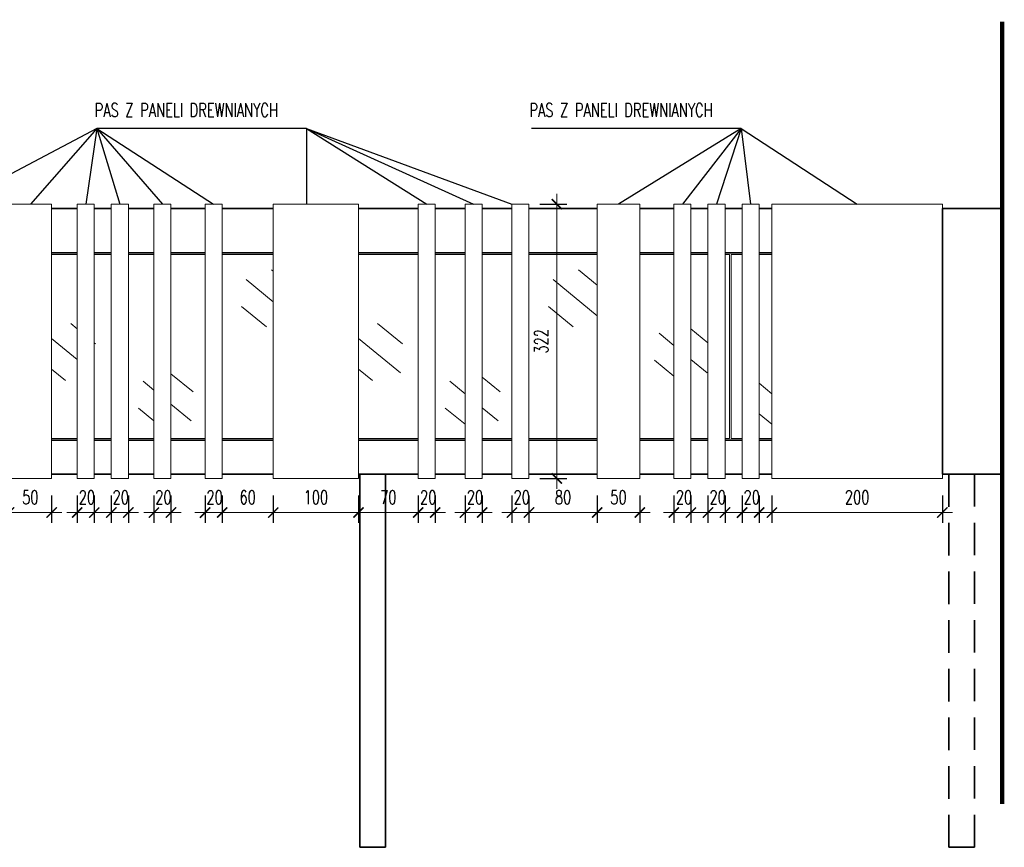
# Model space of a CAD drawing. Header units: inches. Extents: x 0 to 111471, y -105323 to 11070.
# Tile 126 of 256: x 41800 to 42955, y -29464 to -28493. Entities that reach past the tile are written whole.
import ezdxf

# ---------------------------------------------------------------- set-up
doc = ezdxf.new("R2010")
doc.units = ezdxf.units.IN
doc.header["$MEASUREMENT"] = 0
doc.linetypes.add('DASHDOTX2', pattern=[50.8, 25.4, -12.7, 0, -12.7])
doc.linetypes.add('DASHED', pattern=[19.05, 12.7, -6.35])
doc.layers.add('888 opisy kolorow', color=11, linetype='Continuous')
for name, color, linetype, lineweight in [('888 osie', 5, 'DASHDOTX2', 13), ('888 projektowane elementy', 6, 'Continuous', 13), ('888 sciany', 2, 'Continuous', 35), ('888 sciany istniejące', 2, 'Continuous', 35), ('888 widok', 8, 'Continuous', 0), ('888 wymiary', 1, 'Continuous', 0), ('Wymiary', 85, 'Continuous', 18)]:
    doc.layers.add(name, color=color, linetype=linetype, lineweight=lineweight)
doc.styles.add('TS 100_opisy', font='romans.shx', dxfattribs={"width": 0.7, "height": 16})
doc.styles.add('TS 100_wymiary', font='romans.shx', dxfattribs={"width": 0.7, "height": 16})
doc.dimstyles.new('Dim Style 100', dxfattribs={"dimtxt": 16, "dimasz": 12, "dimexe": 12, "dimexo": 2, "dimgap": 10, "dimtad": 1, "dimdec": 0, "dimzin": 9, "dimtxsty": 'TS 100_wymiary', "dimblk": 'ARCHTICK', "dimcen": 2.5, "dimdle": 12, "dimclrd": 256, "dimclrt": 2, "dimadec": 0, "dimazin": 2, "dimtfac": 1, "dimtdec": 0, "dimtix": 1, "dimtmove": 2, "dimatfit": 3, "dimfxl": 0, "dimlwd": -1, "dimarcsym": 0})

# ---------------------------------------------------------------- blocks, each defined once
blk = doc.blocks.new('_ArchTick')
at = {"layer": 'Wymiary', "color": 0, "const_width": 0.15}
blk.add_lwpolyline([(-0.5, -0.5), (0.5, 0.5)], dxfattribs=at)
blk = doc.blocks.new('*D842')
at = {"layer": '888 wymiary', "ltscale": 0.01}
blk.add_line((42430.4, -29043.4), (42430.4, -28697.4), dxfattribs=at)
at = {"layer": '888 wymiary', "color": 0, "lineweight": -2, "ltscale": 0.01}
for p, q in [((42410.4, -28709.4), (42442.4, -28709.4)), ((42410.4, -29031.4), (42442.4, -29031.4))]:
    blk.add_line(p, q, dxfattribs=at)
at = {"layer": 'Defpoints', "color": 0}
for p in [(42397.8, -28709.4), (42430.4, -28709.4), (42397.8, -29031.4)]:
    blk.add_point(p, dxfattribs=at)
at = {"layer": '888 wymiary', "linetype": 'ByBlock', "xscale": 12, "yscale": 12, "zscale": 12}
for p, rotation in [((42430.4, -28709.4), 90), ((42430.4, -29031.4), 270)]:
    blk.add_blockref('_ArchTick', p, dxfattribs=dict(at, rotation=rotation))
at = {"layer": '888 wymiary', "color": 2, "ltscale": 0.01, "insert": (42412.4, -28870.4), "char_height": 16, "attachment_point": 5, "rotation": 90, "style": 'TS 100_wymiary'}
blk.add_mtext('322', dxfattribs=at)
blk = doc.blocks.new('*D847')
at = {"layer": '888 wymiary', "color": 0, "lineweight": -2, "ltscale": 0.01}
for p, q in [((41787.8, -29051.4), (41787.8, -29083.4)), ((41837.8, -29051.4), (41837.8, -29083.4))]:
    blk.add_line(p, q, dxfattribs=at)
at = {"layer": '888 wymiary', "ltscale": 0.01}
blk.add_line((41775.8, -29071.4), (41849.8, -29071.4), dxfattribs=at)
at = {"layer": 'Defpoints', "color": 0}
for p in [(41787.8, -29031.4), (41837.8, -29031.4), (41837.8, -29071.4)]:
    blk.add_point(p, dxfattribs=at)
at = {"layer": '888 wymiary', "linetype": 'ByBlock', "xscale": 12, "yscale": 12, "zscale": 12, "rotation": 180}
blk.add_blockref('_ArchTick', (41787.8, -29071.4), dxfattribs=at)
at = {"layer": '888 wymiary', "linetype": 'ByBlock', "xscale": 12, "yscale": 12, "zscale": 12}
blk.add_blockref('_ArchTick', (41837.8, -29071.4), dxfattribs=at)
at = {"layer": '888 wymiary', "color": 2, "ltscale": 0.01, "insert": (41812.8, -29053.4), "char_height": 16, "attachment_point": 5, "style": 'TS 100_wymiary'}
blk.add_mtext('50', dxfattribs=at)
blk = doc.blocks.new('*D848')
at = {"layer": '888 wymiary', "color": 0, "lineweight": -2, "ltscale": 0.01}
for p, q in [((41867.8, -29051.4), (41867.8, -29083.4)), ((41887.8, -29051.4), (41887.8, -29083.4))]:
    blk.add_line(p, q, dxfattribs=at)
at = {"layer": '888 wymiary', "ltscale": 0.01}
for p, q in [((41855.8, -29071.4), (41899.8, -29071.4)), ((41867.8, -29071.4), (41855.8, -29071.4)), ((41887.8, -29071.4), (41899.8, -29071.4))]:
    blk.add_line(p, q, dxfattribs=at)
at = {"layer": 'Defpoints', "color": 0}
for p in [(41867.8, -29031.4), (41887.8, -29031.4), (41887.8, -29071.4)]:
    blk.add_point(p, dxfattribs=at)
at = {"layer": '888 wymiary', "linetype": 'ByBlock', "xscale": 12, "yscale": 12, "zscale": 12}
blk.add_blockref('_ArchTick', (41867.8, -29071.4), dxfattribs=at)
at = {"layer": '888 wymiary', "linetype": 'ByBlock', "xscale": 12, "yscale": 12, "zscale": 12, "rotation": 180}
blk.add_blockref('_ArchTick', (41887.8, -29071.4), dxfattribs=at)
at = {"layer": '888 wymiary', "color": 2, "ltscale": 0.01, "insert": (41879.2, -29053.4), "char_height": 16, "attachment_point": 5, "style": 'TS 100_wymiary'}
blk.add_mtext('20', dxfattribs=at)
blk = doc.blocks.new('*D849')
at = {"layer": '888 wymiary', "color": 0, "lineweight": -2, "ltscale": 0.01}
for p, q in [((41907.8, -29051.4), (41907.8, -29083.4)), ((41927.8, -29051.4), (41927.8, -29083.4))]:
    blk.add_line(p, q, dxfattribs=at)
at = {"layer": '888 wymiary', "ltscale": 0.01}
for p, q in [((41895.8, -29071.4), (41939.8, -29071.4)), ((41907.8, -29071.4), (41895.8, -29071.4)), ((41927.8, -29071.4), (41939.8, -29071.4))]:
    blk.add_line(p, q, dxfattribs=at)
at = {"layer": 'Defpoints', "color": 0}
for p in [(41907.8, -29031.4), (41927.8, -29031.4), (41927.8, -29071.4)]:
    blk.add_point(p, dxfattribs=at)
at = {"layer": '888 wymiary', "linetype": 'ByBlock', "xscale": 12, "yscale": 12, "zscale": 12}
blk.add_blockref('_ArchTick', (41907.8, -29071.4), dxfattribs=at)
at = {"layer": '888 wymiary', "linetype": 'ByBlock', "xscale": 12, "yscale": 12, "zscale": 12, "rotation": 180}
blk.add_blockref('_ArchTick', (41927.8, -29071.4), dxfattribs=at)
at = {"layer": '888 wymiary', "color": 2, "ltscale": 0.01, "insert": (41918.9, -29053.4), "char_height": 16, "attachment_point": 5, "style": 'TS 100_wymiary'}
blk.add_mtext('20', dxfattribs=at)
blk = doc.blocks.new('*D850')
at = {"layer": '888 wymiary', "color": 0, "lineweight": -2, "ltscale": 0.01}
for p, q in [((41957.8, -29051.4), (41957.8, -29083.4)), ((41977.8, -29051.4), (41977.8, -29083.4))]:
    blk.add_line(p, q, dxfattribs=at)
at = {"layer": '888 wymiary', "ltscale": 0.01}
blk.add_line((41945.8, -29071.4), (41989.8, -29071.4), dxfattribs=at)
at = {"layer": 'Defpoints', "color": 0}
for p in [(41957.8, -29031.4), (41977.8, -29031.4), (41977.8, -29071.4)]:
    blk.add_point(p, dxfattribs=at)
at = {"layer": '888 wymiary', "linetype": 'ByBlock', "xscale": 12, "yscale": 12, "zscale": 12, "rotation": 180}
blk.add_blockref('_ArchTick', (41957.8, -29071.4), dxfattribs=at)
at = {"layer": '888 wymiary', "linetype": 'ByBlock', "xscale": 12, "yscale": 12, "zscale": 12}
blk.add_blockref('_ArchTick', (41977.8, -29071.4), dxfattribs=at)
at = {"layer": '888 wymiary', "color": 2, "ltscale": 0.01, "insert": (41968.9, -29053.4), "char_height": 16, "attachment_point": 5, "style": 'TS 100_wymiary'}
blk.add_mtext('20', dxfattribs=at)
blk = doc.blocks.new('*D851')
at = {"layer": '888 wymiary', "color": 0, "lineweight": -2, "ltscale": 0.01}
for p, q in [((42017.8, -29051.4), (42017.8, -29083.4)), ((42037.8, -29051.4), (42037.8, -29083.4))]:
    blk.add_line(p, q, dxfattribs=at)
at = {"layer": '888 wymiary', "ltscale": 0.01}
for p, q in [((42005.8, -29071.4), (42049.8, -29071.4)), ((42017.8, -29071.4), (42005.8, -29071.4)), ((42037.8, -29071.4), (42049.8, -29071.4))]:
    blk.add_line(p, q, dxfattribs=at)
at = {"layer": 'Defpoints', "color": 0}
for p in [(42017.8, -29031.4), (42037.8, -29031.4), (42037.8, -29071.4)]:
    blk.add_point(p, dxfattribs=at)
at = {"layer": '888 wymiary', "linetype": 'ByBlock', "xscale": 12, "yscale": 12, "zscale": 12}
blk.add_blockref('_ArchTick', (42017.8, -29071.4), dxfattribs=at)
at = {"layer": '888 wymiary', "linetype": 'ByBlock', "xscale": 12, "yscale": 12, "zscale": 12, "rotation": 180}
blk.add_blockref('_ArchTick', (42037.8, -29071.4), dxfattribs=at)
at = {"layer": '888 wymiary', "color": 2, "ltscale": 0.01, "insert": (42029, -29053.4), "char_height": 16, "attachment_point": 5, "style": 'TS 100_wymiary'}
blk.add_mtext('20', dxfattribs=at)
blk = doc.blocks.new('*D852')
at = {"layer": '888 wymiary', "color": 0, "lineweight": -2, "ltscale": 0.01}
for p, q in [((42097.8, -29051.4), (42097.8, -29083.4)), ((42197.8, -29051.4), (42197.8, -29083.4))]:
    blk.add_line(p, q, dxfattribs=at)
at = {"layer": '888 wymiary', "ltscale": 0.01}
blk.add_line((42085.8, -29071.4), (42209.8, -29071.4), dxfattribs=at)
at = {"layer": 'Defpoints', "color": 0}
for p in [(42097.8, -29031.4), (42197.8, -29031.4), (42197.8, -29071.4)]:
    blk.add_point(p, dxfattribs=at)
at = {"layer": '888 wymiary', "linetype": 'ByBlock', "xscale": 12, "yscale": 12, "zscale": 12, "rotation": 180}
blk.add_blockref('_ArchTick', (42097.8, -29071.4), dxfattribs=at)
at = {"layer": '888 wymiary', "linetype": 'ByBlock', "xscale": 12, "yscale": 12, "zscale": 12}
blk.add_blockref('_ArchTick', (42197.8, -29071.4), dxfattribs=at)
at = {"layer": '888 wymiary', "color": 2, "ltscale": 0.01, "insert": (42147.8, -29053.4), "char_height": 16, "attachment_point": 5, "style": 'TS 100_wymiary'}
blk.add_mtext('100', dxfattribs=at)
blk = doc.blocks.new('*D853')
at = {"layer": '888 wymiary', "color": 0, "lineweight": -2, "ltscale": 0.01}
for p, q in [((42267.8, -29051.4), (42267.8, -29083.4)), ((42287.8, -29051.4), (42287.8, -29083.4))]:
    blk.add_line(p, q, dxfattribs=at)
at = {"layer": '888 wymiary', "ltscale": 0.01}
for p, q in [((42255.8, -29071.4), (42299.8, -29071.4)), ((42267.8, -29071.4), (42255.8, -29071.4)), ((42287.8, -29071.4), (42299.8, -29071.4))]:
    blk.add_line(p, q, dxfattribs=at)
at = {"layer": 'Defpoints', "color": 0}
for p in [(42267.8, -29031.4), (42287.8, -29031.4), (42287.8, -29071.4)]:
    blk.add_point(p, dxfattribs=at)
at = {"layer": '888 wymiary', "linetype": 'ByBlock', "xscale": 12, "yscale": 12, "zscale": 12}
blk.add_blockref('_ArchTick', (42267.8, -29071.4), dxfattribs=at)
at = {"layer": '888 wymiary', "linetype": 'ByBlock', "xscale": 12, "yscale": 12, "zscale": 12, "rotation": 180}
blk.add_blockref('_ArchTick', (42287.8, -29071.4), dxfattribs=at)
at = {"layer": '888 wymiary', "color": 2, "ltscale": 0.01, "insert": (42279.6, -29053.4), "char_height": 16, "attachment_point": 5, "style": 'TS 100_wymiary'}
blk.add_mtext('20', dxfattribs=at)
blk = doc.blocks.new('*D854')
at = {"layer": '888 wymiary', "color": 0, "lineweight": -2, "ltscale": 0.01}
for p, q in [((42322.8, -29051.4), (42322.8, -29083.4)), ((42342.8, -29051.4), (42342.8, -29083.4))]:
    blk.add_line(p, q, dxfattribs=at)
at = {"layer": '888 wymiary', "ltscale": 0.01}
for p, q in [((42310.8, -29071.4), (42354.8, -29071.4)), ((42322.8, -29071.4), (42310.8, -29071.4)), ((42342.8, -29071.4), (42354.8, -29071.4))]:
    blk.add_line(p, q, dxfattribs=at)
at = {"layer": 'Defpoints', "color": 0}
for p in [(42322.8, -29031.4), (42342.8, -29031.4), (42342.8, -29071.4)]:
    blk.add_point(p, dxfattribs=at)
at = {"layer": '888 wymiary', "linetype": 'ByBlock', "xscale": 12, "yscale": 12, "zscale": 12}
blk.add_blockref('_ArchTick', (42322.8, -29071.4), dxfattribs=at)
at = {"layer": '888 wymiary', "linetype": 'ByBlock', "xscale": 12, "yscale": 12, "zscale": 12, "rotation": 180}
blk.add_blockref('_ArchTick', (42342.8, -29071.4), dxfattribs=at)
at = {"layer": '888 wymiary', "color": 2, "ltscale": 0.01, "insert": (42334.5, -29053.4), "char_height": 16, "attachment_point": 5, "style": 'TS 100_wymiary'}
blk.add_mtext('20', dxfattribs=at)
blk = doc.blocks.new('*D855')
at = {"layer": '888 wymiary', "color": 0, "lineweight": -2, "ltscale": 0.01}
for p, q in [((42377.8, -29051.4), (42377.8, -29083.4)), ((42397.8, -29051.4), (42397.8, -29083.4))]:
    blk.add_line(p, q, dxfattribs=at)
at = {"layer": '888 wymiary', "ltscale": 0.01}
for p, q in [((42365.8, -29071.4), (42409.8, -29071.4)), ((42377.8, -29071.4), (42365.8, -29071.4)), ((42397.8, -29071.4), (42409.8, -29071.4))]:
    blk.add_line(p, q, dxfattribs=at)
at = {"layer": 'Defpoints', "color": 0}
for p in [(42377.8, -29031.4), (42397.8, -29031.4), (42397.8, -29071.4)]:
    blk.add_point(p, dxfattribs=at)
at = {"layer": '888 wymiary', "linetype": 'ByBlock', "xscale": 12, "yscale": 12, "zscale": 12}
blk.add_blockref('_ArchTick', (42377.8, -29071.4), dxfattribs=at)
at = {"layer": '888 wymiary', "linetype": 'ByBlock', "xscale": 12, "yscale": 12, "zscale": 12, "rotation": 180}
blk.add_blockref('_ArchTick', (42397.8, -29071.4), dxfattribs=at)
at = {"layer": '888 wymiary', "color": 2, "ltscale": 0.01, "insert": (42389.3, -29053.4), "char_height": 16, "attachment_point": 5, "style": 'TS 100_wymiary'}
blk.add_mtext('20', dxfattribs=at)
blk = doc.blocks.new('*D856')
at = {"layer": '888 wymiary', "color": 0, "lineweight": -2, "ltscale": 0.01}
for p, q in [((42477.8, -29051.4), (42477.8, -29083.4)), ((42527.8, -29051.4), (42527.8, -29083.4))]:
    blk.add_line(p, q, dxfattribs=at)
at = {"layer": '888 wymiary', "ltscale": 0.01}
blk.add_line((42465.8, -29071.4), (42539.8, -29071.4), dxfattribs=at)
at = {"layer": 'Defpoints', "color": 0}
for p in [(42477.8, -29031.4), (42527.8, -29031.4), (42527.8, -29071.4)]:
    blk.add_point(p, dxfattribs=at)
at = {"layer": '888 wymiary', "linetype": 'ByBlock', "xscale": 12, "yscale": 12, "zscale": 12, "rotation": 180}
blk.add_blockref('_ArchTick', (42477.8, -29071.4), dxfattribs=at)
at = {"layer": '888 wymiary', "linetype": 'ByBlock', "xscale": 12, "yscale": 12, "zscale": 12}
blk.add_blockref('_ArchTick', (42527.8, -29071.4), dxfattribs=at)
at = {"layer": '888 wymiary', "color": 2, "ltscale": 0.01, "insert": (42502.8, -29053.4), "char_height": 16, "attachment_point": 5, "style": 'TS 100_wymiary'}
blk.add_mtext('50', dxfattribs=at)
blk = doc.blocks.new('*D857')
at = {"layer": '888 wymiary', "color": 0, "lineweight": -2, "ltscale": 0.01}
for p, q in [((42567.8, -29051.4), (42567.8, -29083.4)), ((42587.8, -29051.4), (42587.8, -29083.4))]:
    blk.add_line(p, q, dxfattribs=at)
at = {"layer": '888 wymiary', "ltscale": 0.01}
for p, q in [((42555.8, -29071.4), (42599.8, -29071.4)), ((42567.8, -29071.4), (42555.8, -29071.4)), ((42587.8, -29071.4), (42599.8, -29071.4))]:
    blk.add_line(p, q, dxfattribs=at)
at = {"layer": 'Defpoints', "color": 0}
for p in [(42567.8, -29031.4), (42587.8, -29031.4), (42587.8, -29071.4)]:
    blk.add_point(p, dxfattribs=at)
at = {"layer": '888 wymiary', "linetype": 'ByBlock', "xscale": 12, "yscale": 12, "zscale": 12}
blk.add_blockref('_ArchTick', (42567.8, -29071.4), dxfattribs=at)
at = {"layer": '888 wymiary', "linetype": 'ByBlock', "xscale": 12, "yscale": 12, "zscale": 12, "rotation": 180}
blk.add_blockref('_ArchTick', (42587.8, -29071.4), dxfattribs=at)
at = {"layer": '888 wymiary', "color": 2, "ltscale": 0.01, "insert": (42579.7, -29053.4), "char_height": 16, "attachment_point": 5, "style": 'TS 100_wymiary'}
blk.add_mtext('20', dxfattribs=at)
blk = doc.blocks.new('*D858')
at = {"layer": '888 wymiary', "color": 0, "lineweight": -2, "ltscale": 0.01}
for p, q in [((42607.8, -29051.4), (42607.8, -29083.4)), ((42627.8, -29051.4), (42627.8, -29083.4))]:
    blk.add_line(p, q, dxfattribs=at)
at = {"layer": '888 wymiary', "ltscale": 0.01}
for p, q in [((42595.8, -29071.4), (42639.8, -29071.4)), ((42607.8, -29071.4), (42595.8, -29071.4)), ((42627.8, -29071.4), (42639.8, -29071.4))]:
    blk.add_line(p, q, dxfattribs=at)
at = {"layer": 'Defpoints', "color": 0}
for p in [(42607.8, -29031.4), (42627.8, -29031.4), (42627.8, -29071.4)]:
    blk.add_point(p, dxfattribs=at)
at = {"layer": '888 wymiary', "linetype": 'ByBlock', "xscale": 12, "yscale": 12, "zscale": 12}
blk.add_blockref('_ArchTick', (42607.8, -29071.4), dxfattribs=at)
at = {"layer": '888 wymiary', "linetype": 'ByBlock', "xscale": 12, "yscale": 12, "zscale": 12, "rotation": 180}
blk.add_blockref('_ArchTick', (42627.8, -29071.4), dxfattribs=at)
at = {"layer": '888 wymiary', "color": 2, "ltscale": 0.01, "insert": (42619.2, -29053.4), "char_height": 16, "attachment_point": 5, "style": 'TS 100_wymiary'}
blk.add_mtext('20', dxfattribs=at)
blk = doc.blocks.new('*D859')
at = {"layer": '888 wymiary', "color": 0, "lineweight": -2, "ltscale": 0.01}
for p, q in [((42647.8, -29051.4), (42647.8, -29083.4)), ((42667.8, -29051.4), (42667.8, -29083.4))]:
    blk.add_line(p, q, dxfattribs=at)
at = {"layer": '888 wymiary', "ltscale": 0.01}
blk.add_line((42635.8, -29071.4), (42679.8, -29071.4), dxfattribs=at)
at = {"layer": 'Defpoints', "color": 0}
for p in [(42647.8, -29031.4), (42667.8, -29031.4), (42667.8, -29071.4)]:
    blk.add_point(p, dxfattribs=at)
at = {"layer": '888 wymiary', "linetype": 'ByBlock', "xscale": 12, "yscale": 12, "zscale": 12, "rotation": 180}
blk.add_blockref('_ArchTick', (42647.8, -29071.4), dxfattribs=at)
at = {"layer": '888 wymiary', "linetype": 'ByBlock', "xscale": 12, "yscale": 12, "zscale": 12}
blk.add_blockref('_ArchTick', (42667.8, -29071.4), dxfattribs=at)
at = {"layer": '888 wymiary', "color": 2, "ltscale": 0.01, "insert": (42659.2, -29053.4), "char_height": 16, "attachment_point": 5, "style": 'TS 100_wymiary'}
blk.add_mtext('20', dxfattribs=at)
blk = doc.blocks.new('*D860')
at = {"layer": '888 wymiary', "color": 0, "lineweight": -2, "ltscale": 0.01}
for p, q in [((42682.8, -29051.4), (42682.8, -29083.4)), ((42882.8, -29051.4), (42882.8, -29083.4))]:
    blk.add_line(p, q, dxfattribs=at)
at = {"layer": '888 wymiary', "ltscale": 0.01}
blk.add_line((42670.8, -29071.4), (42894.8, -29071.4), dxfattribs=at)
at = {"layer": 'Defpoints', "color": 0}
for p in [(42682.8, -29031.4), (42882.8, -29031.4), (42882.8, -29071.4)]:
    blk.add_point(p, dxfattribs=at)
at = {"layer": '888 wymiary', "linetype": 'ByBlock', "xscale": 12, "yscale": 12, "zscale": 12, "rotation": 180}
blk.add_blockref('_ArchTick', (42682.8, -29071.4), dxfattribs=at)
at = {"layer": '888 wymiary', "linetype": 'ByBlock', "xscale": 12, "yscale": 12, "zscale": 12}
blk.add_blockref('_ArchTick', (42882.8, -29071.4), dxfattribs=at)
at = {"layer": '888 wymiary', "color": 2, "ltscale": 0.01, "insert": (42782.8, -29053.4), "char_height": 16, "attachment_point": 5, "style": 'TS 100_wymiary'}
blk.add_mtext('200', dxfattribs=at)
blk = doc.blocks.new('*D1373')
at = {"layer": '888 wymiary', "color": 0, "lineweight": -2, "ltscale": 0.01}
for p, q in [((42037.8, -29051.4), (42037.8, -29083.4)), ((42097.8, -29051.4), (42097.8, -29083.4))]:
    blk.add_line(p, q, dxfattribs=at)
at = {"layer": '888 wymiary', "ltscale": 0.01}
blk.add_line((42025.8, -29071.4), (42109.8, -29071.4), dxfattribs=at)
at = {"layer": 'Defpoints', "color": 0}
for p in [(42037.8, -29031.4), (42097.8, -29031.4), (42097.8, -29071.4)]:
    blk.add_point(p, dxfattribs=at)
at = {"layer": '888 wymiary', "linetype": 'ByBlock', "xscale": 12, "yscale": 12, "zscale": 12}
for p, rotation in [((42037.8, -29071.4), 179.9954683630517), ((42097.8, -29071.4), 359.9954683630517)]:
    blk.add_blockref('_ArchTick', p, dxfattribs=dict(at, rotation=rotation))
at = {"layer": '888 wymiary', "color": 2, "ltscale": 0.01, "insert": (42067.8, -29053.4), "char_height": 16, "attachment_point": 5, "rotation": 359.9955, "style": 'TS 100_wymiary'}
blk.add_mtext('60', dxfattribs=at)
blk = doc.blocks.new('*D1374')
at = {"layer": '888 wymiary', "color": 0, "lineweight": -2, "ltscale": 0.01}
for p, q in [((42197.8, -29051.4), (42197.8, -29083.4)), ((42267.8, -29051.4), (42267.8, -29083.4))]:
    blk.add_line(p, q, dxfattribs=at)
at = {"layer": '888 wymiary', "ltscale": 0.01}
blk.add_line((42185.8, -29071.4), (42279.8, -29071.4), dxfattribs=at)
at = {"layer": 'Defpoints', "color": 0}
for p in [(42197.8, -29031.4), (42267.8, -29031.4), (42267.8, -29071.4)]:
    blk.add_point(p, dxfattribs=at)
at = {"layer": '888 wymiary', "linetype": 'ByBlock', "xscale": 12, "yscale": 12, "zscale": 12}
for p, rotation in [((42197.8, -29071.4), 180.0000000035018), ((42267.8, -29071.4), 3.501805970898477e-09)]:
    blk.add_blockref('_ArchTick', p, dxfattribs=dict(at, rotation=rotation))
at = {"layer": '888 wymiary', "color": 2, "ltscale": 0.01, "insert": (42232.8, -29053.4), "char_height": 16, "attachment_point": 5, "rotation": 0, "style": 'TS 100_wymiary'}
blk.add_mtext('70', dxfattribs=at)
blk = doc.blocks.new('*D1375')
at = {"layer": '888 wymiary', "color": 0, "lineweight": -2, "ltscale": 0.01}
for p, q in [((42397.8, -29051.4), (42397.8, -29083.4)), ((42477.8, -29051.4), (42477.8, -29083.4))]:
    blk.add_line(p, q, dxfattribs=at)
at = {"layer": '888 wymiary', "ltscale": 0.01}
blk.add_line((42385.8, -29071.4), (42489.8, -29071.4), dxfattribs=at)
at = {"layer": 'Defpoints', "color": 0}
for p in [(42397.8, -29031.4), (42477.8, -29031.4), (42477.8, -29071.4)]:
    blk.add_point(p, dxfattribs=at)
at = {"layer": '888 wymiary', "linetype": 'ByBlock', "xscale": 12, "yscale": 12, "zscale": 12}
for p, rotation in [((42397.8, -29071.4), 179.9999999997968), ((42477.8, -29071.4), 359.9999999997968)]:
    blk.add_blockref('_ArchTick', p, dxfattribs=dict(at, rotation=rotation))
at = {"layer": '888 wymiary', "color": 2, "ltscale": 0.01, "insert": (42437.8, -29053.4), "char_height": 16, "attachment_point": 5, "style": 'TS 100_wymiary'}
blk.add_mtext('80', dxfattribs=at)

msp = doc.modelspace()

# ---------------------------------------------------------------- linework, layer by layer
at = {"layer": '888 opisy kolorow', "ltscale": 0.01}
for points in [[(41890.635, -28620.486), (41722.82, -28709.432)], [(41890.635, -28620.486), (41812.82, -28709.432)], [(42136.631, -28620.486), (41890.635, -28620.486), (41877.82, -28709.432)], [(41890.635, -28620.486), (41917.82, -28709.432)], [(41890.635, -28620.486), (41967.82, -28709.432)], [(41890.635, -28620.486), (42027.82, -28709.432)], [(42136.631, -28620.486), (42136.631, -28709.432)], [(42136.631, -28620.486), (42277.82, -28709.432)], [(42136.631, -28620.486), (42332.82, -28709.432)], [(42136.631, -28620.486), (42377.777, -28709.432)], [(42646.609, -28620.486), (42400.613, -28620.486)], [(42646.609, -28620.486), (42502.82, -28709.432)], [(42646.609, -28620.486), (42577.82, -28709.432)], [(42646.609, -28620.486), (42617.82, -28709.432)], [(42646.609, -28620.486), (42657.82, -28709.432)], [(42646.609, -28620.486), (42782.82, -28709.432)]]:
    msp.add_lwpolyline(points, dxfattribs=at)
at = {"layer": '888 osie', "const_width": 5}
msp.add_lwpolyline([(42952.962, -28495.32), (42952.962, -29413.626)], dxfattribs=at)
at = {"layer": '888 projektowane elementy'}
for points in [[(41837.82, -29031.432), (41787.82, -29031.432), (41787.82, -28709.432), (41837.82, -28709.432)], [(41867.82, -29031.432), (41887.82, -29031.432), (41887.82, -28709.432), (41867.82, -28709.432)], [(41907.82, -29031.432), (41927.82, -29031.432), (41927.82, -28709.432), (41907.82, -28709.432)], [(41957.82, -29031.432), (41977.82, -29031.432), (41977.82, -28709.432), (41957.82, -28709.432)], [(42017.82, -29031.432), (42037.82, -29031.432), (42037.82, -28709.432), (42017.82, -28709.432)], [(42197.82, -29031.432), (42097.795, -29031.432), (42097.82, -28709.432), (42197.82, -28709.432)], [(42267.82, -29031.432), (42287.82, -29031.432), (42287.82, -28709.432), (42267.82, -28709.432)], [(42322.82, -29031.432), (42342.82, -29031.432), (42342.82, -28709.432), (42322.82, -28709.432)], [(42377.82, -29031.432), (42397.82, -29031.432), (42397.82, -28709.432), (42377.777, -28709.432)], [(42527.82, -29031.432), (42477.82, -29031.432), (42477.82, -28709.432), (42527.82, -28709.432)], [(42567.82, -29031.432), (42587.82, -29031.432), (42587.82, -28709.432), (42567.82, -28709.432)], [(42607.82, -29031.432), (42627.82, -29031.432), (42627.82, -28709.432), (42607.82, -28709.432)], [(42647.82, -29031.432), (42667.82, -29031.432), (42667.82, -28709.432), (42647.82, -28709.432)], [(42682.82, -29031.432), (42882.82, -29031.432), (42882.82, -28709.432), (42682.82, -28709.432)]]:
    msp.add_lwpolyline(points, close=True, dxfattribs=at)
at = {"layer": '888 sciany'}
for points in [[(41837.82, -28986.432), (41867.82, -28986.432)], [(41887.82, -28986.432), (41907.82, -28986.432)], [(41927.82, -28986.432), (41957.82, -28986.432)], [(41977.82, -28986.432), (42017.82, -28986.432)], [(42037.82, -28986.432), (42097.798, -28986.432)], [(42197.82, -28986.432), (42267.82, -28986.432)], [(42287.82, -28986.432), (42322.82, -28986.432)], [(42342.82, -28986.432), (42377.814, -28986.432)], [(42397.82, -28986.432), (42477.82, -28986.432)], [(42527.82, -28986.432), (42567.82, -28986.432)], [(42587.82, -28986.432), (42607.82, -28986.432)], [(42627.82, -28986.432), (42647.82, -28986.432)], [(42682.82, -28986.432), (42667.82, -28986.432)]]:
    msp.add_lwpolyline(points, dxfattribs=at)
at = {"layer": '888 sciany istniejące', "ltscale": 0.01}
for p, q in [((42882.82, -29026.432), (42882.82, -28714.432)), ((42952.973, -29026.432), (42952.973, -28714.432))]:
    msp.add_line(p, q, dxfattribs=at)
for points in [[(41867.82, -28714.432), (41837.82, -28714.432)], [(41907.82, -28714.432), (41887.82, -28714.432)], [(41957.82, -28714.432), (41927.82, -28714.432)], [(42017.82, -28714.432), (41977.82, -28714.432)], [(42097.82, -28714.432), (42037.82, -28714.432)], [(42267.82, -28714.432), (42197.82, -28714.432)], [(42322.82, -28714.432), (42287.82, -28714.432)], [(42377.777, -28714.432), (42342.82, -28714.432)], [(42477.82, -28714.432), (42397.82, -28714.432)], [(42567.82, -28714.432), (42527.82, -28714.432)], [(42607.82, -28714.432), (42587.82, -28714.432)], [(42647.82, -28714.432), (42627.82, -28714.432)], [(42682.82, -28714.432), (42667.82, -28714.432)], [(42952.973, -28714.432), (42882.82, -28714.432)], [(41867.82, -28766.432), (41837.82, -28766.432)], [(41907.82, -28766.432), (41887.82, -28766.432)], [(41957.82, -28766.432), (41927.82, -28766.432)], [(42017.82, -28766.432), (41977.82, -28766.432)], [(42097.816, -28766.432), (42037.82, -28766.432)], [(42267.82, -28766.432), (42197.82, -28766.432)], [(42322.82, -28766.432), (42287.82, -28766.432)], [(42377.785, -28766.432), (42342.82, -28766.432)], [(42477.82, -28766.432), (42397.82, -28766.432)], [(42567.82, -28766.432), (42527.82, -28766.432)], [(42607.82, -28766.432), (42587.82, -28766.432)], [(42647.82, -28766.432), (42627.82, -28766.432)], [(42682.82, -28766.432), (42667.82, -28766.432)], [(41867.82, -29026.432), (41837.82, -29026.432)], [(41907.82, -29026.432), (41887.82, -29026.432)], [(41957.82, -29026.432), (41927.82, -29026.432)], [(42017.82, -29026.432), (41977.82, -29026.432)], [(42097.795, -29026.432), (42037.82, -29026.432)], [(42267.82, -29026.432), (42197.82, -29026.432)], [(42322.82, -29026.432), (42287.82, -29026.432)], [(42377.82, -29026.432), (42342.82, -29026.432)], [(42477.82, -29026.432), (42397.82, -29026.432)], [(42567.82, -29026.432), (42527.82, -29026.432)], [(42607.82, -29026.432), (42587.82, -29026.432)], [(42647.82, -29026.432), (42627.82, -29026.432)], [(42682.82, -29026.432), (42667.82, -29026.432)], [(42952.973, -29026.432), (42882.82, -29026.432)]]:
    msp.add_lwpolyline(points, dxfattribs=at)
at = {"layer": '888 sciany istniejące'}
for points in [[(42229.558, -29464.432), (42229.558, -29026.432), (42199.558, -29026.432), (42199.558, -29464.432)], [(42199.558, -29464.432), (42229.558, -29464.432)]]:
    msp.add_lwpolyline(points, dxfattribs=at)
at = {"layer": '888 sciany istniejące', "linetype": 'DASHED', "ltscale": 3}
msp.add_lwpolyline([(42920.324, -29026.432), (42890.324, -29026.432), (42890.324, -29464.432), (42920.324, -29464.432)], close=True, dxfattribs=at)
at = {"layer": '888 widok', "ltscale": 0.01}
for p, q in [((42632.907, -28984.432), (42632.907, -28768.432)), ((42634.916, -28768.432), (42634.916, -28984.432)), ((42634.916, -28984.432), (42634.916, -28768.432))]:
    msp.add_line(p, q, dxfattribs=at)
for points in [[(41867.82, -28768.432), (41837.82, -28768.432)], [(41907.82, -28768.432), (41887.82, -28768.432)], [(41957.82, -28768.432), (41927.82, -28768.432)], [(42017.82, -28768.432), (41977.82, -28768.432)], [(42097.816, -28768.432), (42037.82, -28768.432)], [(42267.82, -28768.432), (42197.82, -28768.432)], [(42322.82, -28768.432), (42287.82, -28768.432)], [(42377.785, -28768.432), (42342.82, -28768.432)], [(42477.82, -28768.432), (42397.82, -28768.432)], [(42567.82, -28768.432), (42527.82, -28768.432)], [(42607.82, -28768.432), (42587.82, -28768.432)], [(42632.907, -28768.432), (42627.82, -28768.432)], [(42647.82, -28768.432), (42634.916, -28768.432)], [(42682.82, -28768.432), (42667.82, -28768.432)], [(42095.88, -28786.515), (42097.814, -28788.104)], [(42455.88, -28786.515), (42477.82, -28804.54)], [(42066.116, -28797.938), (42097.811, -28823.977)], [(42426.116, -28797.938), (42477.82, -28840.415)], [(42060.687, -28829.353), (42089.738, -28853.22)], [(42420.687, -28829.353), (42449.738, -28853.22)], [(41860.191, -28849.598), (41867.82, -28855.866)], [(42220.191, -28849.598), (42249.242, -28873.465)], [(42550.427, -28861.022), (42567.82, -28875.311)], [(42587.82, -28855.866), (42607.82, -28872.297)], [(41837.82, -28867.095), (41867.82, -28891.742)], [(41887.82, -28872.297), (41889.242, -28873.465)], [(42197.82, -28867.095), (42246.888, -28907.406)], [(42544.997, -28892.436), (42567.82, -28911.186)], [(42587.82, -28891.742), (42606.888, -28907.406)], [(41837.82, -28902.971), (41854.049, -28916.303)], [(41977.82, -28908.387), (42003.824, -28929.75)], [(42197.82, -28902.971), (42214.049, -28916.303)], [(42342.82, -28912.494), (42363.824, -28929.75)], [(41945.009, -28917.306), (41957.82, -28927.831)], [(42305.009, -28917.306), (42322.82, -28931.939)], [(42667.82, -28919.616), (42682.82, -28931.939)], [(41977.82, -28944.262), (42001.47, -28963.691)], [(41939.579, -28948.721), (41957.82, -28963.707)], [(42299.579, -28948.721), (42322.82, -28967.815)], [(42342.82, -28948.37), (42361.47, -28963.691)], [(42667.82, -28955.492), (42682.82, -28967.815)], [(41837.82, -28984.432), (41867.82, -28984.432)], [(41887.82, -28984.432), (41907.82, -28984.432)], [(41927.82, -28984.432), (41957.82, -28984.432)], [(41977.82, -28984.432), (42017.82, -28984.432)], [(42037.82, -28984.432), (42097.799, -28984.432)], [(42197.82, -28984.432), (42267.82, -28984.432)], [(42287.82, -28984.432), (42322.82, -28984.432)], [(42342.82, -28984.432), (42377.814, -28984.432)], [(42397.82, -28984.432), (42477.82, -28984.432)], [(42527.82, -28984.432), (42567.82, -28984.432)], [(42587.82, -28984.432), (42607.82, -28984.432)], [(42627.82, -28984.432), (42632.907, -28984.432)], [(42634.916, -28984.432), (42647.82, -28984.432)], [(42667.82, -28984.432), (42682.82, -28984.432)]]:
    msp.add_lwpolyline(points, dxfattribs=at)

# ---------------------------------------------------------------- texts
at = {"layer": '888 opisy kolorow', "char_height": 16, "width": 780.26004, "attachment_point": 1, "style": 'TS 100_opisy'}
for insert in [(41880.62, -28590.977), (42390.598, -28590.977)]:
    msp.add_mtext(' PAS Z PANELI DREWNIANYCH', dxfattribs=dict(at, insert=insert))

# ---------------------------------------------------------------- dimensions: what is measured, and where the dimension line sits
at = {"layer": '888 wymiary', "ltscale": 0.01}
dim = msp.add_linear_dim(base=(42430.433, -28709.432), p1=(42397.82, -29031.432), p2=(42397.82, -28709.432), angle=90, dimstyle='Dim Style 100', dxfattribs=at)
dim.commit()
dim.dimension.update_dxf_attribs({"geometry": '*D842', "text_midpoint": (42412.433, -28870.432)})
dim = msp.add_linear_dim(base=(41837.82, -29071.432), p1=(41787.82, -29031.432), p2=(41837.82, -29031.432), dimstyle='Dim Style 100', override={"dimtxsty": 'TS 100_wymiary'}, dxfattribs=at)
dim.commit()
dim.dimension.update_dxf_attribs({"geometry": '*D847', "text_midpoint": (41812.82, -29053.432)})
for base, p1, p2, picture, middle in [((41887.82, -29071.432), (41867.82, -29031.432), (41887.82, -29031.432), '*D848', (41879.155, -29053.432)), ((41927.82, -29071.432), (41907.82, -29031.432), (41927.82, -29031.432), '*D849', (41918.855, -29053.432)), ((41977.82, -29071.432), (41957.82, -29031.432), (41977.82, -29031.432), '*D850', (41968.87, -29053.432)), ((42037.82, -29071.432), (42017.82, -29031.432), (42037.82, -29031.432), '*D851', (42028.987, -29053.432))]:
    dim = msp.add_linear_dim(base=base, p1=p1, p2=p2, dimstyle='Dim Style 100', override={"dimtxsty": 'TS 100_wymiary'}, dxfattribs=at)
    dim.commit()
    dim.dimension.update_dxf_attribs({"geometry": picture, "text_midpoint": middle, "dimtype": 160})
for p1, p2, distance, picture, middle in [((42037.82, -29031.432), (42097.795, -29031.437), -39.996, '*D1373', (42067.806, -29053.43)), ((42197.82, -29031.432), (42267.82, -29031.432), -40, '*D1374', (42232.82, -29053.432)), ((42397.82, -29031.432), (42477.82, -29031.432), -40, '*D1375', (42437.82, -29053.432))]:
    dim = msp.add_aligned_dim(p1=p1, p2=p2, distance=distance, dimstyle='Dim Style 100', override={"dimtxsty": 'TS 100_wymiary'}, dxfattribs=at)
    dim.commit()
    dim.dimension.update_dxf_attribs({"geometry": picture, "text_midpoint": middle})
for base, p1, p2, picture, middle in [((42197.82, -29071.432), (42097.795, -29031.432), (42197.82, -29031.432), '*D852', (42147.808, -29053.432)), ((42527.82, -29071.432), (42477.82, -29031.432), (42527.82, -29031.432), '*D856', (42502.82, -29053.432)), ((42882.82, -29071.432), (42682.82, -29031.432), (42882.82, -29031.432), '*D860', (42782.82, -29053.432))]:
    dim = msp.add_linear_dim(base=base, p1=p1, p2=p2, dimstyle='Dim Style 100', dxfattribs=at)
    dim.commit()
    dim.dimension.update_dxf_attribs({"geometry": picture, "text_midpoint": middle})
for base, p1, p2, picture, middle in [((42287.82, -29071.432), (42267.82, -29031.432), (42287.82, -29031.432), '*D853', (42279.624, -29053.432)), ((42342.82, -29071.432), (42322.82, -29031.432), (42342.82, -29031.432), '*D854', (42334.482, -29053.432)), ((42397.82, -29071.432), (42377.82, -29031.432), (42397.82, -29031.432), '*D855', (42389.278, -29053.432)), ((42587.82, -29071.432), (42567.82, -29031.432), (42587.82, -29031.432), '*D857', (42579.692, -29053.432)), ((42627.82, -29071.432), (42607.82, -29031.432), (42627.82, -29031.432), '*D858', (42619.18, -29053.432)), ((42667.82, -29071.432), (42647.82, -29031.432), (42667.82, -29031.432), '*D859', (42659.172, -29053.432))]:
    dim = msp.add_linear_dim(base=base, p1=p1, p2=p2, dimstyle='Dim Style 100', dxfattribs=at)
    dim.commit()
    dim.dimension.update_dxf_attribs({"geometry": picture, "text_midpoint": middle, "dimtype": 160})

doc.saveas('drawing.dxf')
